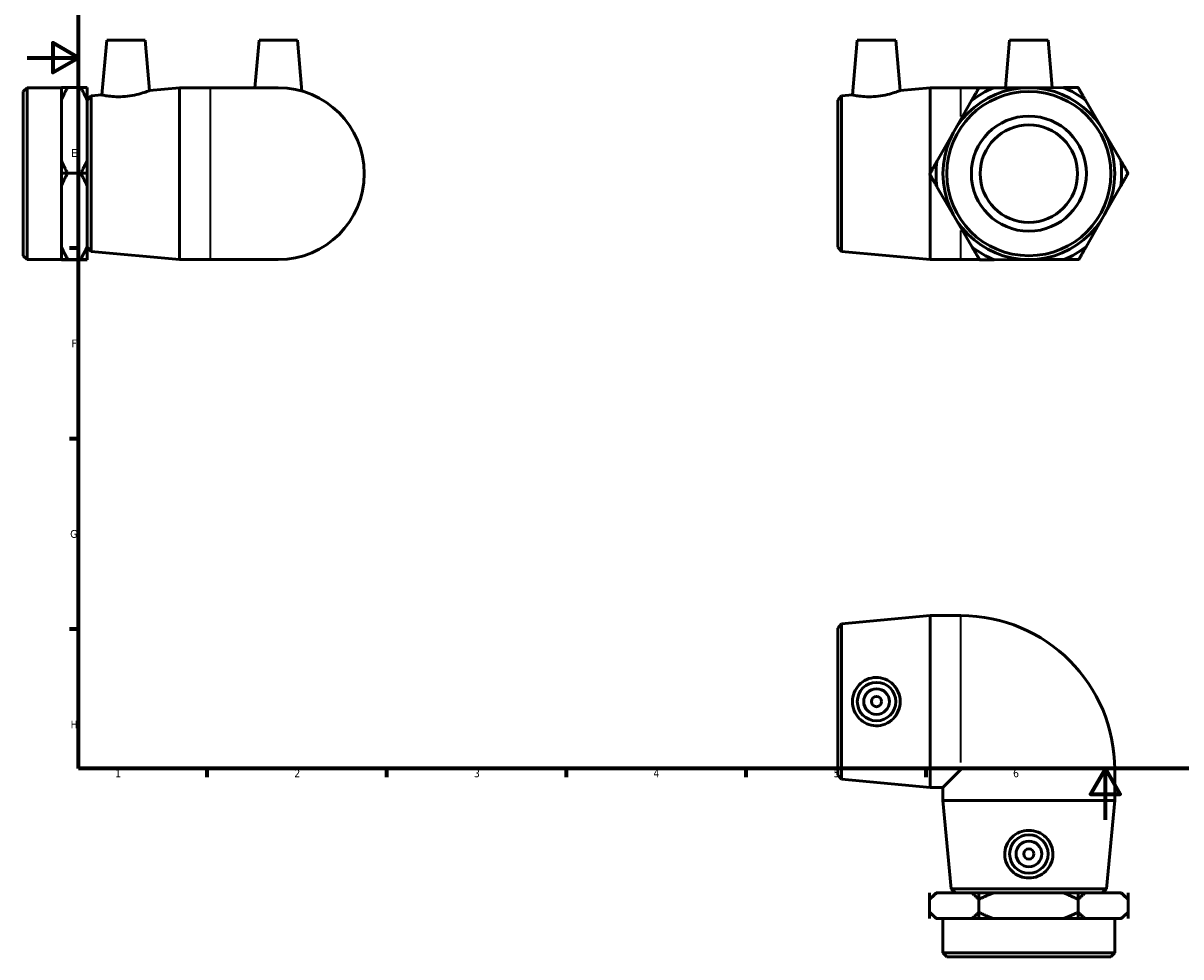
# Model space of a CAD drawing. Header units: millimetres. Extents: x -2 to 901, y -121 to 613.
# Tile 1 of 4: x -2 to 450, y -53 to 310. Entities that reach past the tile are written whole.
import ezdxf

# ---------------------------------------------------------------- set-up
doc = ezdxf.new("R2010")
doc.units = ezdxf.units.MM
for name, color, linetype, lineweight in [('Border (ANSI)', 7, 'Continuous', 70), ('Visible (ANSI)', 7, 'Continuous', 50), ('Visible Narrow (ANSI)', 7, 'Continuous', 35)]:
    doc.layers.add(name, color=color, linetype=linetype, lineweight=lineweight)
doc.styles.add('Note Text (ANSI)', font='tahoma.ttf')

# ---------------------------------------------------------------- blocks, each defined once
blk = doc.blocks.new('Borders Default Border')
at = {"layer": 'Border (ANSI)'}
for p, q in [((20, 222.75), (16.55, 222.75)), ((20, 148.5), (16.55, 148.5)), ((20, 74.25), (16.55, 74.25)), ((70.08, 20), (70.08, 16.55)), ((140.17, 20), (140.17, 16.55)), ((210.25, 20), (210.25, 16.55)), ((280.33, 20), (280.33, 16.55)), ((350.42, 20), (350.42, 16.55))]:
    blk.add_line(p, q, dxfattribs=at)
at = {"layer": 'Border (ANSI)', "flags": 128}
for points in [[(20, 20), (20, 574), (821, 574), (821, 20), (20, 20)], [(0, 297), (20, 297), (10, 302.77), (10, 291.23), (20, 297)], [(420.5, 0), (420.5, 20), (414.73, 10), (426.27, 10), (420.5, 20)]]:
    blk.add_lwpolyline(points, dxfattribs=at)
at = {"layer": 'Border (ANSI)', "color": 230, "true_color": 0xff0080, "char_height": 3.05, "attachment_point": 7, "style": 'Note Text (ANSI)'}
for s, insert in [('E', (17.21, 258.35)), ('F', (17.29, 184.1)), ('G', (16.81, 109.79)), ('H', (16.97, 35.6)), ('1', (34.35, 16.55)), ('2', (104.2, 16.55)), ('3', (174.26, 16.49)), ('4', (244.23, 16.55)), ('5', (314.48, 16.49)), ('6', (384.49, 16.49))]:
    blk.add_mtext(s, dxfattribs=dict(at, insert=insert))

msp = doc.modelspace()

# ---------------------------------------------------------------- linework, layer by layer
at = {"layer": 'Visible (ANSI)'}
for p, q in [((31.059, 303.826), (29.194, 282.51)), ((31.059, 303.826), (46.059, 303.826)), ((46.059, 303.826), (47.772, 284.239)), ((90.459, 303.826), (88.84, 285.326)), ((90.459, 303.826), (105.459, 303.826)), ((105.459, 303.826), (107.191, 284.029)), ((323.74, 303.826), (321.875, 282.51)), ((323.74, 303.826), (338.74, 303.826)), ((338.74, 303.826), (340.453, 284.239)), ((383.14, 303.826), (381.518, 285.284)), ((383.14, 303.826), (398.14, 303.826)), ((398.14, 303.826), (399.755, 285.369)), ((-1.541, 283.826), (-0.041, 285.326)), ((-0.041, 285.326), (-0.041, 218.326)), ((-0.041, 285.326), (13.359, 285.326)), ((23.359, 285.416), (13.359, 285.416)), ((13.359, 285.415), (13.359, 285.416)), ((13.359, 285.415), (15.859, 285.415)), ((13.359, 285.39), (13.359, 280.519)), ((20.859, 285.415), (23.359, 285.415)), ((23.359, 285.415), (23.359, 285.416)), ((23.359, 280.519), (23.359, 285.39)), ((47.772, 284.239), (59.459, 285.326)), ((59.459, 218.326), (59.459, 285.326)), ((59.459, 285.326), (71.459, 285.326)), ((97.959, 285.326), (71.459, 285.326)), ((340.453, 284.239), (352.14, 285.326)), ((352.14, 251.964), (352.14, 285.326)), ((352.14, 285.326), (364.14, 285.326)), ((381.521, 285.326), (364.14, 285.326)), ((371.143, 285.235), (371.142, 285.235)), ((371.142, 285.235), (371.142, 285.235)), ((390.483, 285.326), (376.813, 285.262)), ((404.154, 285.39), (390.483, 285.326)), ((409.825, 285.415), (409.824, 285.416)), ((409.824, 285.416), (409.824, 285.416)), ((-1.541, 219.826), (-1.541, 283.826)), ((13.359, 268.711), (13.359, 280.519)), ((23.359, 256.904), (23.359, 280.519)), ((23.459, 280.476), (24.952, 282.115)), ((23.459, 223.176), (23.459, 280.476)), ((24.952, 282.115), (29.194, 282.51)), ((24.952, 282.115), (24.952, 221.537)), ((316.14, 280.476), (317.633, 282.115)), ((316.14, 223.176), (316.14, 280.476)), ((317.633, 282.115), (321.875, 282.51)), ((317.633, 282.115), (317.633, 221.537)), ((368.33, 280.312), (361.55, 268.44)), ((419.573, 268.711), (412.682, 280.519)), ((23.359, 276.826), (23.459, 276.826)), ((13.359, 256.904), (13.359, 268.711)), ((361.55, 268.44), (354.77, 256.569)), ((426.464, 256.904), (419.573, 268.711)), ((13.359, 256.904), (13.359, 252.007)), ((23.359, 252.007), (23.359, 256.904)), ((15.859, 252.007), (13.359, 252.007)), ((13.359, 252.006), (13.359, 252.007)), ((13.359, 252.007), (13.359, 252.007)), ((23.359, 252.007), (13.359, 252.007)), ((13.359, 252.006), (15.859, 252.006)), ((13.359, 252.006), (13.359, 247.083)), ((23.359, 252.007), (20.859, 252.007)), ((20.859, 252.006), (23.359, 252.006)), ((23.359, 252.006), (23.359, 252.007)), ((23.359, 252.007), (23.359, 252.007)), ((23.359, 247.083), (23.359, 252.006)), ((351.958, 251.646), (351.958, 251.646)), ((351.958, 251.646), (351.958, 251.645)), ((352.14, 218.326), (352.14, 251.334)), ((429.321, 252.006), (429.322, 252.007)), ((429.322, 252.007), (429.321, 252.007)), ((13.359, 235.212), (13.359, 247.083)), ((23.359, 223.341), (23.359, 247.083)), ((354.816, 246.748), (361.706, 234.941)), ((419.729, 235.212), (426.51, 247.083)), ((13.359, 223.341), (13.359, 235.212)), ((361.706, 234.941), (368.597, 223.134)), ((412.949, 223.341), (419.729, 235.212)), ((23.359, 226.826), (23.459, 226.826)), ((13.359, 223.341), (13.359, 218.418)), ((23.359, 218.418), (23.359, 223.341)), ((23.459, 223.176), (24.952, 221.537)), ((24.952, 221.537), (59.459, 218.326)), ((316.14, 223.176), (317.633, 221.537)), ((317.633, 221.537), (352.14, 218.326)), ((-1.541, 219.826), (-0.041, 218.326)), ((-0.041, 218.326), (13.359, 218.326)), ((15.859, 218.418), (13.359, 218.418)), ((13.359, 218.417), (13.359, 218.418)), ((13.359, 218.417), (13.359, 218.39)), ((23.359, 218.417), (13.359, 218.417)), ((13.359, 218.326), (13.359, 218.39)), ((13.359, 218.263), (13.359, 218.326)), ((13.359, 218.237), (15.781, 218.237)), ((13.359, 218.236), (13.359, 218.237)), ((15.859, 218.236), (13.359, 218.236)), ((20.859, 218.236), (15.859, 218.236)), ((23.359, 218.418), (20.859, 218.418)), ((23.359, 218.236), (20.859, 218.236)), ((20.936, 218.237), (23.359, 218.237)), ((23.359, 218.417), (23.359, 218.418)), ((23.359, 218.39), (23.359, 218.417)), ((23.359, 218.263), (23.359, 218.39)), ((23.359, 218.237), (23.359, 218.236)), ((59.459, 218.326), (71.459, 218.326)), ((71.459, 218.326), (97.959, 218.326)), ((352.14, 218.326), (364.14, 218.326)), ((364.14, 218.326), (371.403, 218.326)), ((371.455, 218.237), (371.455, 218.236)), ((371.455, 218.236), (371.456, 218.236)), ((377.126, 218.263), (390.796, 218.326)), ((390.796, 218.326), (404.467, 218.39)), ((410.136, 218.417), (410.137, 218.417)), ((410.137, 218.417), (410.138, 218.418)), ((317.633, 76.318), (352.14, 79.529)), ((352.14, 12.529), (352.14, 79.529)), ((352.14, 79.529), (364.14, 79.529)), ((316.14, 74.679), (317.633, 76.318)), ((316.14, 17.379), (316.14, 74.679)), ((317.633, 76.318), (317.633, 15.74)), ((364.14, 19.529), (357.14, 12.529)), ((424.14, 7.529), (424.14, 19.529)), ((316.14, 17.379), (317.633, 15.74)), ((317.633, 15.74), (352.14, 12.529)), ((352.14, 12.529), (357.14, 12.529)), ((357.14, 7.529), (357.14, 12.529)), ((424.14, 7.529), (357.14, 7.529)), ((360.351, -26.978), (357.14, 7.529)), ((420.929, -26.978), (424.14, 7.529)), ((360.351, -26.978), (420.929, -26.978)), ((361.99, -28.471), (360.351, -26.978)), ((419.29, -28.471), (420.929, -26.978)), ((351.958, -31.071), (351.958, -28.571)), ((351.958, -28.571), (351.958, -38.571)), ((351.958, -28.571), (351.958, -28.571)), ((354.458, -28.571), (352.061, -30.968)), ((354.77, -28.571), (354.458, -28.571)), ((368.33, -28.571), (354.77, -28.571)), ((419.29, -28.471), (361.99, -28.471)), ((365.64, -28.571), (365.64, -28.471)), ((371.142, -28.571), (368.33, -28.571)), ((371.142, -28.571), (371.142, -31.071)), ((371.142, -28.571), (371.142, -38.571)), ((371.142, -28.571), (371.142, -28.571)), ((371.143, -28.571), (371.142, -28.571)), ((371.143, -31.071), (371.143, -28.571)), ((376.813, -28.571), (371.143, -28.571)), ((404.154, -28.571), (376.813, -28.571)), ((409.824, -28.571), (404.154, -28.571)), ((409.824, -28.571), (409.824, -31.071)), ((409.825, -28.571), (409.824, -28.571)), ((409.824, -28.571), (409.824, -38.571)), ((409.824, -28.571), (409.824, -28.571)), ((409.825, -31.071), (409.825, -28.571)), ((412.682, -28.571), (409.825, -28.571)), ((426.464, -28.571), (412.682, -28.571)), ((415.64, -28.571), (415.64, -28.471)), ((426.822, -28.571), (426.464, -28.571)), ((426.822, -28.571), (429.219, -30.968)), ((429.321, -28.571), (429.321, -31.071)), ((429.322, -28.571), (429.321, -28.571)), ((429.322, -28.571), (429.322, -38.571)), ((351.958, -38.571), (351.958, -36.071)), ((371.142, -36.071), (371.142, -38.571)), ((371.143, -38.571), (371.143, -36.071)), ((409.824, -36.071), (409.824, -38.571)), ((409.825, -38.571), (409.825, -36.071)), ((429.321, -36.071), (429.321, -38.571)), ((351.958, -38.571), (351.958, -38.571)), ((354.458, -38.571), (352.061, -36.174)), ((354.458, -38.571), (354.77, -38.571)), ((361.55, -38.571), (354.77, -38.571)), ((357.14, -51.971), (357.14, -38.571)), ((368.33, -38.571), (361.55, -38.571)), ((368.33, -38.571), (371.142, -38.571)), ((371.143, -38.571), (371.142, -38.571)), ((371.142, -38.571), (371.142, -38.571)), ((371.143, -38.571), (376.813, -38.571)), ((390.483, -38.571), (376.813, -38.571)), ((404.154, -38.571), (390.483, -38.571)), ((404.154, -38.571), (409.824, -38.571)), ((409.825, -38.571), (409.824, -38.571)), ((409.824, -38.571), (409.824, -38.571)), ((409.825, -38.571), (412.682, -38.571)), ((419.573, -38.571), (412.682, -38.571)), ((426.464, -38.571), (419.573, -38.571)), ((424.14, -51.971), (424.14, -38.571)), ((426.464, -38.571), (426.822, -38.571)), ((426.822, -38.571), (429.219, -36.174)), ((429.322, -38.571), (429.321, -38.571)), ((357.14, -51.971), (424.14, -51.971)), ((358.64, -53.471), (357.14, -51.971)), ((422.64, -53.471), (358.64, -53.471)), ((422.64, -53.471), (424.14, -51.971))]:
    msp.add_line(p, q, dxfattribs=at)
for centre, radius in [((390.64, 251.826), 33.5), ((390.64, 251.826), 32), ((390.64, 251.826), 22.422), ((390.64, 251.826), 19), ((331.24, 46.029), 7.5), ((331.24, 46.029), 5), ((331.24, 46.029), 2), ((390.64, -13.371), 7.5), ((390.64, -13.371), 5), ((390.64, -13.371), 2)]:
    msp.add_circle(centre, radius, dxfattribs=at)
for centre, radius, start, end in [((97.959, 251.826), 33.5, 270, 90), ((390.64, 251.826), 36.182, 112.46707, 128.06797), ((390.64, 251.826), 38.682, 120.26644, 120.2686), ((390.64, 251.826), 36.182, 52.46707, 68.06797), ((390.64, 251.826), 38.682, 60.26644, 60.2686), ((390.64, 251.826), 36.182, 172.46707, 188.06797), ((390.64, 251.826), 36.182, 352.46707, 8.06797), ((390.64, 251.826), 38.682, 180.26644, 180.2686), ((390.64, 251.826), 38.682, 0.26644, 0.2686), ((390.64, 251.826), 36.182, 232.46707, 248.06797), ((390.64, 251.826), 36.182, 292.46707, 308.06797), ((390.64, 251.826), 38.682, 240.26644, 240.2686), ((390.64, 251.826), 38.682, 300.26644, 300.2686), ((364.14, 19.529), 60, 0, 90)]:
    msp.add_arc(centre, radius, start, end, dxfattribs=at)
for points, weights in [([(15.859, 285.415), (14.394, 282.885), (13.359, 280.519)], [1, 1.00288005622, 1]), ([(13.359, 285.39), (14.367, 285.402), (15.781, 285.415)], [1, 1.00280392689, 1.00014823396]), ([(23.359, 280.519), (22.323, 282.885), (20.859, 285.415)], [1, 1.00288005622, 1]), ([(20.936, 285.415), (22.351, 285.402), (23.359, 285.39)], [1.00014823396, 1.0028039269, 1]), ([(368.33, 280.312), (369.689, 282.691), (371.142, 285.235)], [1, 1.00288005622, 1]), ([(371.143, 285.235), (374.073, 285.249), (376.813, 285.262)], [1, 1.00288005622, 1]), ([(404.154, 285.39), (406.894, 285.402), (409.824, 285.416)], [1, 1.00288005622, 1]), ([(409.825, 285.415), (411.301, 282.885), (412.682, 280.519)], [1, 1.00288005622, 1]), ([(13.359, 256.904), (14.394, 254.538), (15.859, 252.007)], [1, 1.00288005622, 1]), ([(20.859, 252.007), (22.323, 254.538), (23.359, 256.904)], [1, 1.00288005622, 1]), ([(351.958, 251.646), (353.411, 254.19), (354.77, 256.569)], [1, 1.00288005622, 1]), ([(426.464, 256.904), (427.845, 254.538), (429.321, 252.007)], [1, 1.00288005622, 1]), ([(15.859, 252.006), (14.394, 249.462), (13.359, 247.083)], [1, 1.00288005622, 1]), ([(23.359, 247.083), (22.323, 249.462), (20.859, 252.006)], [1, 1.00288005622, 1]), ([(354.816, 246.748), (353.435, 249.115), (351.958, 251.645)], [1, 1.00288005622, 1]), ([(429.321, 252.006), (427.869, 249.462), (426.51, 247.083)], [1, 1.00288005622, 1]), ([(13.359, 223.341), (14.394, 220.961), (15.859, 218.418)], [1, 1.00288005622, 1]), ([(20.859, 218.418), (22.323, 220.961), (23.359, 223.341)], [1, 1.00288005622, 1]), ([(371.455, 218.237), (369.978, 220.767), (368.597, 223.134)], [1, 1.00288005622, 1]), ([(412.949, 223.341), (411.59, 220.961), (410.138, 218.418)], [1, 1.00288005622, 1]), ([(15.859, 218.417), (14.394, 218.403), (13.359, 218.39)], [1, 1.00288005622, 1]), ([(13.359, 218.263), (14.394, 218.25), (15.859, 218.236)], [1, 1.00288005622, 1]), ([(23.359, 218.39), (22.323, 218.403), (20.859, 218.417)], [1, 1.00288005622, 1]), ([(20.859, 218.236), (22.323, 218.25), (23.359, 218.263)], [1, 1.00288005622, 1]), ([(377.126, 218.263), (374.385, 218.25), (371.456, 218.236)], [1, 1.00288005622, 1]), ([(410.136, 218.417), (407.207, 218.403), (404.467, 218.39)], [1, 1.00288005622, 1]), ([(354.77, -28.571), (353.411, -29.607), (351.958, -31.071)], [1, 1.00288005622, 1]), ([(371.142, -31.071), (369.689, -29.607), (368.33, -28.571)], [1, 1.00288005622, 1]), ([(376.813, -28.571), (374.073, -29.607), (371.143, -31.071)], [1, 1.00288005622, 1]), ([(409.824, -31.071), (406.894, -29.607), (404.154, -28.571)], [1, 1.00288005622, 1]), ([(412.682, -28.571), (411.301, -29.607), (409.825, -31.071)], [1, 1.00288005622, 1]), ([(429.321, -31.071), (427.845, -29.607), (426.464, -28.571)], [1, 1.00288005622, 1]), ([(429.219, -30.968), (429.27, -31.019), (429.321, -31.071)], [1.00019618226, 1.000101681, 1]), ([(351.958, -36.071), (353.411, -37.536), (354.77, -38.571)], [1, 1.00288005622, 1]), ([(368.33, -38.571), (369.689, -37.536), (371.142, -36.071)], [1, 1.00288005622, 1]), ([(371.143, -36.071), (374.073, -37.536), (376.813, -38.571)], [1, 1.00288005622, 1]), ([(404.154, -38.571), (406.894, -37.536), (409.824, -36.071)], [1, 1.00288005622, 1]), ([(409.825, -36.071), (411.301, -37.536), (412.682, -38.571)], [1, 1.00288005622, 1]), ([(426.464, -38.571), (427.845, -37.536), (429.321, -36.071)], [1, 1.00288005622, 1]), ([(429.321, -36.071), (429.27, -36.123), (429.219, -36.174)], [1, 1.000101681, 1.00019618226])]:
    msp.add_rational_spline(points, weights, degree=2, dxfattribs=at)
for points, knots in [([(38.224, 281.913), (37.077, 281.811), (35.857, 281.777), (33.626, 281.847), (32.615, 281.946), (31.022, 282.155), (30.332, 282.279), (29.418, 282.458), (29.194, 282.51), (29.194, 282.51)], [0, 0, 0, 0, 0.3456235, 0.3456235, 0.691247, 0.691247, 1.0392222, 1.0392222, 1.3871974, 1.3871974, 1.3871974, 1.3871974]), ([(47.772, 284.239), (47.772, 284.239), (47.531, 284.143), (46.567, 283.789), (45.844, 283.534), (44.169, 283.018), (43.097, 282.72), (40.736, 282.22), (39.444, 282.021), (38.224, 281.913)], [4.23051, 4.23051, 4.23051, 4.23051, 4.5908223, 4.5908223, 4.9511347, 4.9511347, 5.3188799, 5.3188799, 5.6866251, 5.6866251, 5.6866251, 5.6866251]), ([(330.905, 281.913), (329.758, 281.811), (328.538, 281.777), (326.308, 281.847), (325.296, 281.946), (323.703, 282.155), (323.013, 282.279), (322.099, 282.458), (321.875, 282.51), (321.875, 282.51)], [0, 0, 0, 0, 0.3456235, 0.3456235, 0.691247, 0.691247, 1.0392222, 1.0392222, 1.3871974, 1.3871974, 1.3871974, 1.3871974]), ([(340.453, 284.239), (340.453, 284.239), (340.212, 284.143), (339.248, 283.789), (338.525, 283.534), (336.851, 283.018), (335.779, 282.72), (333.417, 282.22), (332.126, 282.021), (330.905, 281.913)], [4.23051, 4.23051, 4.23051, 4.23051, 4.5908223, 4.5908223, 4.9511347, 4.9511347, 5.3188799, 5.3188799, 5.6866251, 5.6866251, 5.6866251, 5.6866251]), ([(330.905, 36.618), (329.758, 36.649), (328.538, 36.913), (326.308, 37.907), (325.296, 38.638), (323.703, 40.3), (323.013, 41.347), (322.099, 43.631), (321.875, 44.869), (321.875, 47.189), (322.099, 48.426), (323.013, 50.71), (323.703, 51.757), (325.296, 53.419), (326.308, 54.15), (328.538, 55.145), (329.758, 55.408), (332.126, 55.474), (333.417, 55.252), (335.779, 54.298), (336.851, 53.567), (338.525, 51.888), (339.248, 50.832), (340.212, 48.504), (340.453, 47.23), (340.453, 44.828), (340.212, 43.554), (339.248, 41.225), (338.525, 40.169), (336.851, 38.491), (335.779, 37.76), (333.417, 36.806), (332.126, 36.584), (330.905, 36.618)], [0, 0, 0, 0, 0.3456235, 0.3456235, 0.691247, 0.691247, 1.0392222, 1.0392222, 1.3871974, 1.3871974, 1.7351726, 1.7351726, 2.0831478, 2.0831478, 2.4287713, 2.4287713, 2.7743949, 2.7743949, 3.1421401, 3.1421401, 3.5098853, 3.5098853, 3.8701976, 3.8701976, 4.23051, 4.23051, 4.5908223, 4.5908223, 4.9511347, 4.9511347, 5.3188799, 5.3188799, 5.6866251, 5.6866251, 5.6866251, 5.6866251]), ([(400.051, -13.706), (400.019, -14.853), (399.756, -16.073), (398.761, -18.303), (398.03, -19.315), (396.368, -20.908), (395.321, -21.598), (393.037, -22.512), (391.8, -22.736), (389.48, -22.736), (388.242, -22.512), (385.958, -21.598), (384.911, -20.908), (383.249, -19.315), (382.518, -18.303), (381.524, -16.073), (381.26, -14.853), (381.195, -12.485), (381.417, -11.194), (382.371, -8.832), (383.101, -7.76), (384.78, -6.086), (385.836, -5.363), (388.165, -4.398), (389.439, -4.158), (391.841, -4.158), (393.114, -4.398), (395.443, -5.363), (396.499, -6.086), (398.178, -7.76), (398.909, -8.832), (399.863, -11.194), (400.085, -12.485), (400.051, -13.706)], [0, 0, 0, 0, 0.3456235, 0.3456235, 0.691247, 0.691247, 1.0392222, 1.0392222, 1.3871974, 1.3871974, 1.7351726, 1.7351726, 2.0831478, 2.0831478, 2.4287713, 2.4287713, 2.7743949, 2.7743949, 3.1421401, 3.1421401, 3.5098853, 3.5098853, 3.8701976, 3.8701976, 4.23051, 4.23051, 4.5908223, 4.5908223, 4.9511347, 4.9511347, 5.3188799, 5.3188799, 5.6866251, 5.6866251, 5.6866251, 5.6866251])]:
    msp.add_open_spline(points, degree=3, knots=knots, dxfattribs=at)
at = {"layer": 'Visible Narrow (ANSI)'}
for p, q in [((71.459, 218.739), (71.459, 284.914)), ((364.14, 274.107), (364.14, 285.293)), ((364.14, 218.359), (364.14, 229.632)), ((364.14, 22.271), (364.14, 79.271)), ((423.882, 19.529), (366.882, 19.529))]:
    msp.add_line(p, q, dxfattribs=at)

# ---------------------------------------------------------------- block references
msp.add_blockref('Borders Default Border', (0, 0))

doc.saveas('drawing.dxf')
